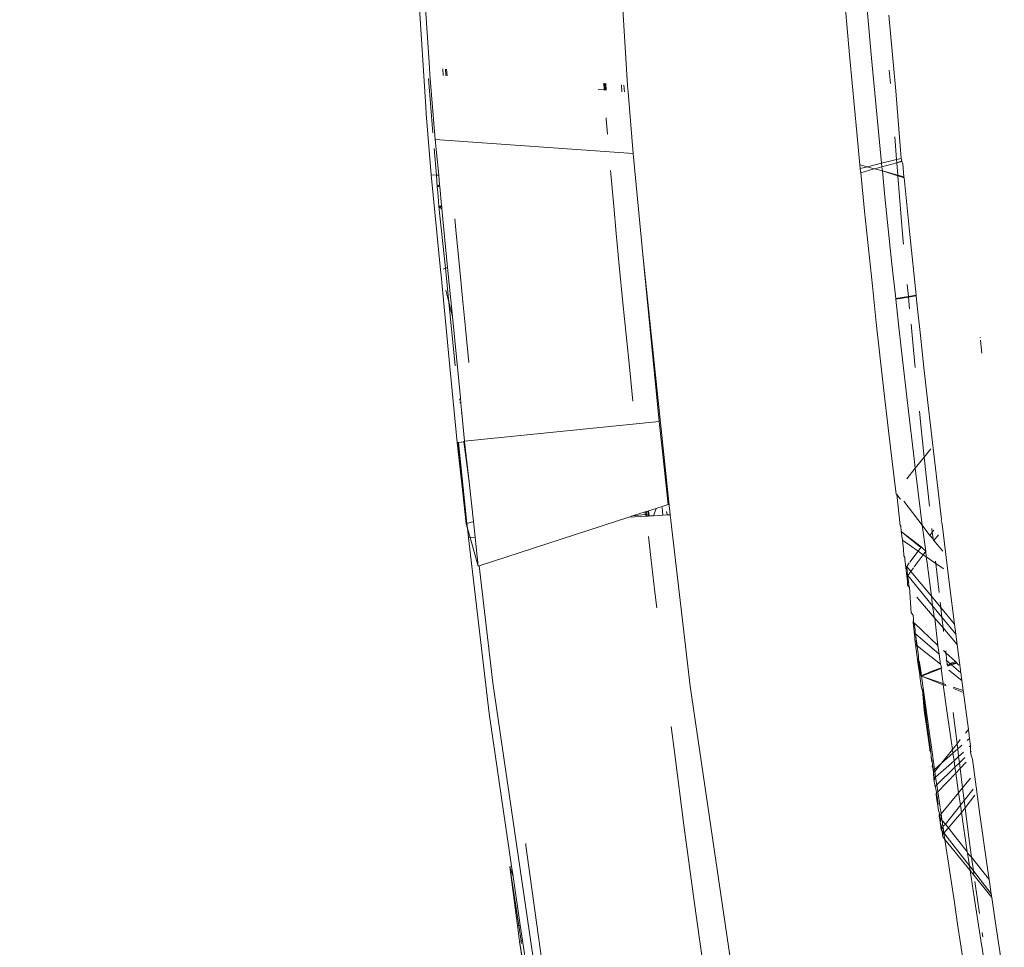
# Model space of a CAD drawing. Header units: millimetres. Extents: x 504675 to 860349, y -23215 to 63575.
# Tile 44 of 177: x 590843 to 590910, y 32908 to 32971. Entities that reach past the tile are written whole.
import ezdxf
from ezdxf import colors
from ezdxf.entities.mleader import LeaderData, LeaderLine
from ezdxf.math import Vec2, Vec3

# ---------------------------------------------------------------- set-up
doc = ezdxf.new("R2010")
doc.units = ezdxf.units.MM
doc.header["$LTSCALE"] = 10
doc.linetypes.add('LEVEL-F-OVERALL LAYOUT$0$HIDDEN', pattern=[0.375, 0.25, -0.125])
doc.layers.get('0').update_dxf_attribs({"linetype": 'CONTINUOUS'})
for name, color, linetype, lineweight in [('ARCH', 8, 'CONTINUOUS', 0), ('furniture', 8, 'CONTINUOUS', 5), ('level-C-ELEVATION-$0$I-ANNO-TEXT', 8, 'CONTINUOUS', 18)]:
    doc.layers.add(name, color=color, linetype=linetype, lineweight=lineweight)
doc.layers.add('LEVEL-F-OVERALL LAYOUT$0$DASH1L', color=8, linetype='LEVEL-F-OVERALL LAYOUT$0$HIDDEN')
doc.styles.add('level-C-ELEVATION-$0$KGD - Note', font='romans.shx', dxfattribs={"width": 0.7, "height": 2})

# ---------------------------------------------------------------- blocks, each defined once
blk = doc.blocks.new('ARCH')
at = {"layer": 'LEVEL-F-OVERALL LAYOUT$0$DASH1L'}
h = blk.add_hatch(dxfattribs=at)
h.set_pattern_fill('ANGLE', color=8, scale=10, angle=352.06644)
h.set_pattern_definition([(352.0664444, (-404119.055, 373340.98), (9.6410197, 69.1814516), [50.8, -19.05]), (82.0664444, (-404119.055, 373340.98), (-69.1814516, 9.6410197), [50.8, -19.05])])
edge = h.paths.add_edge_path(flags=16)
edge.add_line((572074.712, 35847.062), (602196.904, 29528.217))
edge.add_line((602196.904, 29528.217), (599472.63, 39352.005))
edge.add_arc((597545.364, 38817.547), 2000, 15.499436, 89.998351)
edge.add_line((597545.422, 40817.547), (573256.113, 40817.547))
edge.add_arc((576210.344, 22394.182), 18658.72, 99.1099624, 106.6903327)
edge.add_line((570851.58, 40266.829), (572074.712, 35847.062))
h.paths.add_polyline_path([(583373.777, 40815.973), (583374.097, 40875.042), (586424.097, 40859.112), (586423.937, 40815.973)], flags=16)
h.paths.add_polyline_path([(600840.891, 34605.132), (600792.778, 34591.523), (599497.965, 39260.646), (599546.078, 39274.255)])
h.paths.add_polyline_path([(587210.4, 32671.778), (587194.965, 32598.383), (582692.955, 33542.787), (582708.389, 33616.182)])
edge = h.paths.add_edge_path()
edge.add_line((572071.73, 35387.893), (601863.317, 29138.4))
edge.add_arc((601986.5, 29725.619), 600, 258.152638, 375.499436)
edge.add_line((602564.68, 29885.956), (599906.265, 39472.258))
edge.add_arc((597545.364, 38817.547), 2450, 15.499436, 89.998351)
edge.add_line((597545.435, 41267.547), (573220.478, 41267.547))
edge.add_arc((576210.344, 22394.182), 19108.72, 99.0018321, 106.2358191)
edge.add_arc((571035.465, 40164.758), 600, 106.235819, 195.468967)
edge.add_line((570457.2, 40004.728), (571616.648, 35815.082))
edge.add_arc((572194.913, 35975.111), 600, 195.468967, 258.152638)
h.paths.add_polyline_path([(587210.4, 32671.778), (587195.409, 32600.494), (587195.432, 32600.49)])
at = {"layer": 'furniture'}
for p, q in [((590884.426, 32966.454), (590881.965, 33005.45)), ((590870.679, 32964.991), (590869.773, 32979.343)), ((590870.927, 32967.657), (590870.245, 32978.428)), ((590899.112, 32973.348), (590899.56, 32968.283)), ((590900.593, 32973.2), (590901.032, 32968.311)), ((590902.223, 32971.236), (590902.685, 32966.095)), ((590899.56, 32968.283), (590900.03, 32963.254)), ((590901.032, 32968.311), (590901.484, 32963.533)), ((590870.953, 32967.204), (590870.927, 32967.657)), ((590871.875, 32967.121), (590871.839, 32967.576)), ((590872.046, 32967.106), (590872.018, 32967.56)), ((590872.091, 32967.553), (590872.129, 32967.098)), ((590902.32, 32966.584), (590902.246, 32967.494)), ((590870.858, 32966.923), (590871.165, 32963.215)), ((590871.32, 32962.774), (590870.953, 32967.204)), ((590882.828, 32966.203), (590882.413, 32966.172)), ((590882.797, 32966.599), (590882.828, 32966.203)), ((590882.828, 32966.203), (590882.824, 32966.597)), ((590882.828, 32966.203), (590882.834, 32966.134)), ((590882.866, 32966.131), (590882.828, 32966.203)), ((590882.903, 32966.128), (590882.865, 32966.593)), ((590882.942, 32966.586), (590882.971, 32966.122)), ((590884.008, 32966.491), (590884.037, 32966.026)), ((590884.165, 32966.477), (590884.203, 32966.011)), ((590884.454, 32965.988), (590884.426, 32966.454)), ((590902.685, 32966.095), (590903.05, 32961.475)), ((590884.798, 32961.822), (590884.454, 32965.988)), ((590870.707, 32964.515), (590870.679, 32964.991)), ((590871.05, 32960.365), (590870.707, 32964.515)), ((590882.959, 32964.186), (590882.954, 32964.253)), ((590883.047, 32963.127), (590882.959, 32964.186)), ((590901.484, 32963.533), (590901.722, 32961.146)), ((590871.32, 32962.774), (590884.798, 32961.822)), ((590871.558, 32960.33), (590871.32, 32962.774)), ((590900.03, 32963.254), (590900.245, 32961.042)), ((590902.742, 32961.399), (590902.616, 32962.944)), ((590871.252, 32962.163), (590871.402, 32960.341)), ((590885.469, 32954.931), (590884.798, 32961.822)), ((590901.722, 32961.146), (590902.742, 32961.399)), ((590902.742, 32961.399), (590903.05, 32961.475)), ((590902.76, 32961.184), (590902.742, 32961.399)), ((590903.05, 32961.475), (590903.094, 32961.325)), ((590900.753, 32960.905), (590900.245, 32961.042)), ((590900.27, 32960.785), (590900.245, 32961.042)), ((590900.27, 32960.785), (590900.753, 32960.905)), ((590900.27, 32960.785), (590900.298, 32960.498)), ((590900.298, 32960.498), (590901.196, 32960.764)), ((590900.753, 32960.905), (590901.722, 32961.146)), ((590901.196, 32960.764), (590900.753, 32960.905)), ((590901.196, 32960.764), (590901.236, 32960.775)), ((590901.236, 32960.775), (590901.265, 32960.768)), ((590901.265, 32960.768), (590901.746, 32960.902)), ((590901.773, 32960.631), (590901.265, 32960.768)), ((590901.722, 32961.146), (590901.746, 32960.902)), ((590901.746, 32960.902), (590902.76, 32961.184)), ((590901.746, 32960.902), (590901.773, 32960.631)), ((590902.76, 32961.184), (590903.094, 32961.325)), ((590903.107, 32961.281), (590902.76, 32961.184)), ((590902.828, 32960.346), (590902.76, 32961.184)), ((590903.094, 32961.325), (590903.107, 32961.281)), ((590903.107, 32961.281), (590903.157, 32961.113)), ((590903.157, 32961.113), (590903.245, 32960.234)), ((590871.402, 32960.341), (590871.05, 32960.365)), ((590871.678, 32953.88), (590871.05, 32960.365)), ((590871.558, 32960.33), (590871.402, 32960.341)), ((590871.402, 32960.341), (590871.456, 32959.559)), ((590871.621, 32959.68), (590871.558, 32960.33)), ((590883.279, 32960.437), (590883.259, 32960.666)), ((590883.279, 32960.437), (590883.478, 32958.218)), ((590900.298, 32960.498), (590900.559, 32957.896)), ((590902.833, 32960.284), (590901.773, 32960.631)), ((590901.773, 32960.631), (590902.828, 32960.346)), ((590901.773, 32960.631), (590901.95, 32958.854)), ((590902.833, 32960.284), (590902.828, 32960.346)), ((590902.828, 32960.346), (590903.245, 32960.234)), ((590903.175, 32956.08), (590902.833, 32960.284)), ((590903.252, 32960.162), (590902.833, 32960.284)), ((590903.245, 32960.234), (590903.252, 32960.162)), ((590903.252, 32960.162), (590903.637, 32956.297)), ((590871.456, 32959.559), (590871.621, 32959.68)), ((590871.634, 32959.546), (590871.456, 32959.559)), ((590871.519, 32958.927), (590871.456, 32959.559)), ((590871.634, 32959.546), (590871.621, 32959.68)), ((590871.758, 32958.272), (590871.634, 32959.546)), ((590871.579, 32958.205), (590871.519, 32958.927)), ((590901.95, 32958.854), (590902.427, 32954.275)), ((590871.758, 32958.272), (590871.579, 32958.205)), ((590871.579, 32958.205), (590871.764, 32958.212)), ((590871.579, 32958.205), (590871.781, 32958.04)), ((590871.579, 32958.205), (590872.013, 32954.001)), ((590871.764, 32958.212), (590871.758, 32958.272)), ((590871.781, 32958.04), (590871.764, 32958.212)), ((590872.169, 32954.057), (590871.781, 32958.04)), ((590883.478, 32958.218), (590883.648, 32956.372)), ((590872.757, 32956.362), (590872.665, 32957.37)), ((590900.559, 32957.896), (590900.823, 32955.331)), ((590872.757, 32956.362), (590872.946, 32954.332)), ((590883.648, 32956.372), (590883.854, 32954.192)), ((590903.216, 32955.644), (590903.175, 32956.08)), ((590903.637, 32956.297), (590904.069, 32952.158)), ((590900.823, 32955.331), (590901.091, 32952.8)), ((590887.322, 32937.203), (590885.469, 32954.931)), ((590886.576, 32943.545), (590885.469, 32954.931)), ((590872.013, 32954.001), (590871.854, 32953.944)), ((590872.169, 32954.057), (590872.013, 32954.001)), ((590872.013, 32954.001), (590872.245, 32951.682)), ((590872.494, 32950.716), (590872.169, 32954.057)), ((590872.946, 32954.332), (590873.174, 32951.947)), ((590883.854, 32954.192), (590884.101, 32951.642)), ((590902.678, 32951.937), (590902.427, 32954.275)), ((590871.718, 32953.5), (590871.678, 32953.88)), ((590871.718, 32953.5), (590872.316, 32947.288)), ((590901.091, 32952.8), (590901.36, 32950.308)), ((590903.547, 32952.075), (590903.472, 32952.886)), ((590872.036, 32952.495), (590872.245, 32951.682)), ((590902.678, 32951.937), (590903.547, 32952.075)), ((590902.684, 32951.886), (590903.552, 32952.029)), ((590903.547, 32952.075), (590904.069, 32952.158)), ((590903.552, 32952.029), (590903.547, 32952.075)), ((590903.552, 32952.029), (590904.073, 32952.116)), ((590903.625, 32951.237), (590903.552, 32952.029)), ((590904.069, 32952.158), (590904.073, 32952.116)), ((590904.073, 32952.116), (590904.122, 32951.644)), ((590872.245, 32951.682), (590872.494, 32950.716)), ((590872.245, 32951.682), (590872.679, 32947.354)), ((590873.174, 32951.947), (590873.374, 32949.904)), ((590884.101, 32951.642), (590884.317, 32949.468)), ((590902.678, 32951.937), (590902.684, 32951.886)), ((590902.684, 32951.886), (590902.87, 32950.192)), ((590904.122, 32951.644), (590904.363, 32949.412)), ((590873.035, 32945.162), (590872.494, 32950.716)), ((590901.36, 32950.308), (590901.632, 32947.861)), ((590902.87, 32950.192), (590903.075, 32948.361)), ((590903.885, 32948.444), (590903.722, 32950.196)), ((590873.374, 32949.904), (590873.608, 32947.569)), ((590884.317, 32949.468), (590884.564, 32947.052)), ((590904.363, 32949.412), (590904.602, 32947.237)), ((590908.427, 32949.296), (590908.431, 32949.258)), ((590908.449, 32949.095), (590908.546, 32948.202)), ((590903.075, 32948.361), (590903.501, 32944.651)), ((590903.885, 32948.444), (590904.002, 32947.235)), ((590872.316, 32947.288), (590872.414, 32946.345)), ((590901.632, 32947.861), (590901.904, 32945.461)), ((590884.564, 32947.052), (590884.785, 32944.931)), ((590904.602, 32947.237), (590904.85, 32945.021)), ((590872.825, 32942.117), (590872.414, 32946.345)), ((590901.904, 32945.461), (590902.176, 32943.115)), ((590872.972, 32945.011), (590873.035, 32945.162)), ((590873.069, 32944.811), (590872.993, 32944.843)), ((590873.069, 32944.811), (590873.035, 32945.162)), ((590873.137, 32944.119), (590873.069, 32944.811)), ((590903.501, 32944.651), (590903.933, 32941.014)), ((590904.85, 32945.021), (590905.339, 32940.77)), ((590873.137, 32944.119), (590873.081, 32944.142)), ((590873.321, 32942.222), (590873.137, 32944.119)), ((590904.394, 32943.313), (590904.299, 32944.255)), ((590873.321, 32942.222), (590886.576, 32943.545)), ((590886.947, 32940.242), (590886.576, 32943.545)), ((590904.622, 32941.134), (590904.394, 32943.313)), ((590902.176, 32943.115), (590902.446, 32940.83)), ((590872.853, 32942.123), (590872.825, 32942.117)), ((590873.188, 32938.89), (590872.825, 32942.117)), ((590872.907, 32942.134), (590872.853, 32942.123)), ((590872.853, 32942.123), (590873.188, 32938.89)), ((590873.276, 32942.162), (590872.907, 32942.134)), ((590873.486, 32936.595), (590872.907, 32942.134)), ((590873.269, 32942.211), (590873.276, 32942.162)), ((590873.327, 32942.167), (590873.276, 32942.162)), ((590873.276, 32942.162), (590873.626, 32939.441)), ((590873.327, 32942.167), (590873.321, 32942.222)), ((590873.626, 32939.441), (590873.327, 32942.167)), ((590904.622, 32941.134), (590905.064, 32941.691)), ((590902.446, 32940.83), (590902.714, 32938.613)), ((590903.933, 32941.014), (590904.012, 32940.367)), ((590904.012, 32940.367), (590904.622, 32941.134)), ((590904.973, 32937.784), (590904.622, 32941.134)), ((590905.339, 32940.77), (590905.803, 32936.866)), ((590886.947, 32940.242), (590887.197, 32937.906)), ((590903.434, 32939.64), (590904.012, 32940.367)), ((590904.012, 32940.367), (590904.373, 32937.428)), ((590873.921, 32936.736), (590873.626, 32939.441)), ((590873.188, 32938.89), (590873.435, 32936.578)), ((590902.714, 32938.613), (590902.754, 32938.569)), ((590902.754, 32938.569), (590902.905, 32938.378)), ((590902.754, 32938.569), (590902.977, 32936.467)), ((590886.358, 32937.634), (590887.197, 32937.906)), ((590903.008, 32938.251), (590902.905, 32938.378)), ((590904.491, 32936.495), (590903.232, 32938.114)), ((590884.761, 32937.115), (590885.613, 32937.392)), ((590885.613, 32937.392), (590885.692, 32937.417)), ((590885.617, 32937.334), (590885.613, 32937.392)), ((590885.624, 32937.284), (590885.617, 32937.334)), ((590885.624, 32937.284), (590885.629, 32937.24)), ((590885.632, 32937.211), (590885.624, 32937.284)), ((590885.632, 32937.211), (590885.629, 32937.24)), ((590885.692, 32937.417), (590885.803, 32937.453)), ((590885.692, 32937.417), (590885.728, 32937.105)), ((590885.756, 32937.107), (590885.692, 32937.417)), ((590885.803, 32937.453), (590885.857, 32937.471)), ((590885.845, 32937.112), (590885.803, 32937.453)), ((590885.857, 32937.471), (590886.358, 32937.634)), ((590885.857, 32937.471), (590885.902, 32937.116)), ((590886.358, 32937.634), (590886.184, 32937.133)), ((590886.769, 32937.702), (590886.825, 32937.172)), ((590887.078, 32937.423), (590887.108, 32937.19)), ((590904.373, 32937.428), (590904.491, 32936.495)), ((590873.486, 32936.595), (590873.435, 32936.578)), ((590873.435, 32936.578), (590873.519, 32936.282)), ((590873.921, 32936.736), (590873.486, 32936.595)), ((590873.519, 32936.282), (590873.486, 32936.595)), ((590874.038, 32935.666), (590873.921, 32936.736)), ((590874.318, 32933.724), (590884.499, 32937.03)), ((590884.499, 32937.03), (590884.761, 32937.115)), ((590884.499, 32937.03), (590885.688, 32937.103)), ((590885.632, 32937.211), (590884.761, 32937.115)), ((590885.688, 32937.103), (590885.632, 32937.211)), ((590885.688, 32937.103), (590885.728, 32937.105)), ((590885.728, 32937.105), (590885.756, 32937.107)), ((590885.756, 32937.107), (590885.845, 32937.112)), ((590885.845, 32937.112), (590885.902, 32937.116)), ((590885.902, 32937.116), (590886.184, 32937.133)), ((590886.184, 32937.133), (590886.825, 32937.172)), ((590886.825, 32937.172), (590887.108, 32937.19)), ((590887.108, 32937.19), (590887.322, 32937.203)), ((590888.694, 32925.511), (590887.322, 32937.203)), ((590905.77, 32936.822), (590905.803, 32936.866)), ((590905.77, 32936.822), (590905.841, 32936.554)), ((590905.841, 32936.554), (590906.349, 32932.419)), ((590873.586, 32935.638), (590873.519, 32936.282)), ((590873.519, 32936.282), (590873.7, 32935.645)), ((590902.977, 32936.467), (590903.022, 32936.422)), ((590903.061, 32936.05), (590903.022, 32936.422)), ((590903.132, 32935.476), (590903.061, 32936.05)), ((590904.424, 32935.017), (590903.061, 32936.05)), ((590903.061, 32936.05), (590904.395, 32934.979)), ((590904.491, 32936.495), (590904.734, 32934.707)), ((590905.002, 32935.792), (590904.491, 32936.495)), ((590905.002, 32935.792), (590905.171, 32936.02)), ((590905.171, 32936.02), (590905.143, 32936.27)), ((590905.171, 32936.02), (590905.268, 32936.149)), ((590905.224, 32935.552), (590905.171, 32936.02)), ((590873.7, 32935.645), (590873.586, 32935.638)), ((590874.993, 32923.658), (590873.586, 32935.638)), ((590874.038, 32935.666), (590873.7, 32935.645)), ((590873.7, 32935.645), (590874.253, 32933.703)), ((590874.253, 32933.703), (590874.038, 32935.666)), ((590885.841, 32935.726), (590886.003, 32934.294)), ((590903.21, 32934.844), (590903.132, 32935.476)), ((590904.203, 32934.722), (590903.132, 32935.476)), ((590905.224, 32935.552), (590905.002, 32935.792)), ((590905.229, 32935.513), (590905.224, 32935.552)), ((590905.287, 32935.441), (590905.229, 32935.513)), ((590905.287, 32935.441), (590905.588, 32935.841)), ((590905.88, 32934.709), (590905.287, 32935.441)), ((590903.21, 32934.844), (590903.237, 32934.396)), ((590903.645, 32933.973), (590904.203, 32934.722)), ((590904.203, 32934.722), (590904.395, 32934.979)), ((590904.558, 32934.473), (590904.203, 32934.722)), ((590904.395, 32934.979), (590904.424, 32935.017)), ((590904.395, 32934.979), (590904.492, 32934.949)), ((590904.492, 32934.949), (590904.424, 32935.017)), ((590904.492, 32934.949), (590904.734, 32934.707)), ((590904.558, 32934.473), (590904.734, 32934.707)), ((590904.734, 32934.707), (590904.765, 32934.327)), ((590886.277, 32931.926), (590886.003, 32934.294)), ((590903.237, 32934.396), (590903.293, 32934.276)), ((590903.295, 32934.166), (590903.293, 32934.276)), ((590903.295, 32934.166), (590903.487, 32932.643)), ((590903.428, 32933.683), (590903.607, 32933.923)), ((590903.946, 32933.661), (590904.558, 32934.473)), ((590904.765, 32934.327), (590904.558, 32934.473)), ((590904.765, 32934.327), (590904.82, 32933.898)), ((590905.415, 32933.87), (590904.765, 32934.327)), ((590904.82, 32933.898), (590905.113, 32931.645)), ((590905.415, 32933.87), (590905.395, 32934.043)), ((590874.253, 32933.703), (590874.318, 32933.724)), ((590875.244, 32925.739), (590874.318, 32933.724)), ((590903.428, 32933.683), (590903.434, 32933.655)), ((590903.71, 32933.342), (590903.428, 32933.683)), ((590903.434, 32933.655), (590903.449, 32933.545)), ((590903.449, 32933.545), (590903.474, 32933.355)), ((590903.469, 32933.321), (590903.474, 32933.355)), ((590903.49, 32933.131), (590903.469, 32933.321)), ((590903.511, 32933.07), (590903.71, 32933.342)), ((590903.71, 32933.342), (590903.881, 32933.574)), ((590905.113, 32931.645), (590903.71, 32933.342)), ((590905.637, 32931.909), (590905.415, 32933.87)), ((590905.909, 32933.528), (590905.415, 32933.87)), ((590905.909, 32933.528), (590905.928, 32933.51)), ((590903.49, 32932.408), (590903.487, 32932.643)), ((590903.511, 32933.07), (590903.49, 32933.131)), ((590903.507, 32932.964), (590903.511, 32933.07)), ((590903.524, 32932.82), (590903.507, 32932.964)), ((590905.197, 32931), (590903.511, 32933.07)), ((590903.562, 32932.68), (590903.524, 32932.82)), ((590903.55, 32932.614), (590903.562, 32932.68)), ((590903.55, 32932.614), (590903.592, 32932.275)), ((590886.406, 32930.847), (590886.277, 32931.926)), ((590903.49, 32932.408), (590903.592, 32932.275)), ((590903.592, 32932.275), (590903.618, 32932.241)), ((590903.618, 32932.241), (590903.736, 32930.505)), ((590906.349, 32932.419), (590906.688, 32929.74)), ((590905.302, 32930.206), (590904.119, 32931.595)), ((590905.113, 32931.645), (590905.197, 32931)), ((590905.755, 32930.869), (590905.113, 32931.645)), ((590905.755, 32930.869), (590905.713, 32931.237)), ((590905.197, 32931), (590905.272, 32930.428)), ((590905.827, 32930.227), (590905.197, 32931)), ((590906.688, 32929.74), (590905.755, 32930.869)), ((590905.827, 32930.227), (590905.755, 32930.869)), ((590903.736, 32930.505), (590903.862, 32930.366)), ((590903.862, 32930.366), (590903.895, 32930.116)), ((590903.895, 32930.116), (590903.864, 32929.858)), ((590903.981, 32928.808), (590903.864, 32929.858)), ((590903.9, 32929.86), (590903.895, 32930.116)), ((590903.933, 32929.828), (590903.9, 32929.86)), ((590905.272, 32930.428), (590905.302, 32930.206)), ((590905.302, 32930.206), (590905.344, 32930.156)), ((590905.911, 32929.489), (590905.344, 32930.156)), ((590905.344, 32930.156), (590905.558, 32928.297)), ((590906.774, 32929.064), (590905.827, 32930.227)), ((590905.911, 32929.489), (590905.827, 32930.227)), ((590903.933, 32929.828), (590903.995, 32929.358)), ((590905.558, 32928.297), (590903.933, 32929.828)), ((590903.995, 32929.358), (590903.996, 32929.114)), ((590905.939, 32929.245), (590905.911, 32929.489)), ((590906.862, 32928.369), (590905.911, 32929.489)), ((590906.688, 32929.74), (590906.774, 32929.064)), ((590903.973, 32928.695), (590903.981, 32928.808)), ((590904.129, 32927.679), (590903.973, 32928.695)), ((590904.032, 32929.083), (590903.996, 32929.114)), ((590905.638, 32927.701), (590904.032, 32929.083)), ((590904.032, 32929.083), (590904.077, 32928.753)), ((590904.077, 32928.753), (590904.141, 32928.276)), ((590904.105, 32928.28), (590904.077, 32928.753)), ((590906.774, 32929.064), (590906.862, 32928.369)), ((590904.141, 32928.276), (590904.105, 32928.28)), ((590904.145, 32928.249), (590904.105, 32928.28)), ((590904.141, 32928.276), (590904.145, 32928.249)), ((590905.729, 32927.023), (590904.141, 32928.276)), ((590904.145, 32928.249), (590904.193, 32927.901)), ((590904.193, 32927.901), (590904.234, 32927.604)), ((590905.558, 32928.297), (590905.638, 32927.701)), ((590906.104, 32927.783), (590905.932, 32927.945)), ((590906.104, 32927.783), (590906.087, 32927.931)), ((590906.862, 32928.369), (590907.115, 32926.429)), ((590904.201, 32926.982), (590904.129, 32927.679)), ((590904.234, 32927.604), (590904.226, 32927.357)), ((590904.226, 32927.357), (590904.3, 32927.142)), ((590904.226, 32927.357), (590904.371, 32926.255)), ((590905.638, 32927.701), (590905.729, 32927.023)), ((590906.165, 32927.247), (590906.103, 32927.3)), ((590906.165, 32927.247), (590906.104, 32927.783)), ((590906.746, 32927.21), (590906.104, 32927.783)), ((590906.189, 32926.977), (590906.165, 32927.247)), ((590906.384, 32927.059), (590906.165, 32927.247)), ((590906.746, 32927.21), (590906.384, 32927.059)), ((590906.812, 32927.138), (590906.746, 32927.21)), ((590904.292, 32926.451), (590904.201, 32926.982)), ((590904.3, 32927.142), (590904.365, 32926.692)), ((590904.365, 32926.692), (590904.405, 32926.407)), ((590904.434, 32926.199), (590905.769, 32926.73)), ((590905.035, 32926.496), (590904.836, 32926.413)), ((590905.765, 32926.76), (590905.035, 32926.496)), ((590905.035, 32926.496), (590905.769, 32926.73)), ((590905.729, 32927.023), (590905.798, 32926.814)), ((590905.798, 32926.814), (590905.765, 32926.76)), ((590905.765, 32926.76), (590905.769, 32926.73)), ((590905.811, 32926.776), (590905.769, 32926.73)), ((590905.769, 32926.73), (590905.821, 32926.748)), ((590905.769, 32926.73), (590905.912, 32925.691)), ((590906.384, 32927.059), (590906.189, 32926.977)), ((590906.2, 32926.935), (590906.189, 32926.977)), ((590906.437, 32927.013), (590906.2, 32926.935)), ((590906.214, 32926.881), (590906.483, 32926.973)), ((590907.183, 32925.913), (590906.289, 32926.601)), ((590906.437, 32927.013), (590906.384, 32927.059)), ((590906.812, 32927.138), (590906.437, 32927.013)), ((590906.483, 32926.973), (590906.437, 32927.013)), ((590906.483, 32926.973), (590906.832, 32927.116)), ((590906.483, 32926.973), (590906.849, 32927.097)), ((590907.115, 32926.429), (590906.483, 32926.973)), ((590906.832, 32927.116), (590906.812, 32927.138)), ((590906.849, 32927.097), (590906.832, 32927.116)), ((590906.849, 32927.097), (590906.984, 32926.95)), ((590904.32, 32926.238), (590904.292, 32926.451)), ((590904.325, 32926.2), (590904.32, 32926.238)), ((590904.32, 32926.238), (590904.376, 32926.219)), ((590904.325, 32926.2), (590904.349, 32926.228)), ((590904.325, 32926.2), (590904.376, 32926.219)), ((590904.435, 32925.382), (590904.325, 32926.2)), ((590904.349, 32926.228), (590904.371, 32926.255)), ((590904.376, 32926.219), (590904.429, 32926.238)), ((590904.376, 32926.219), (590904.434, 32926.199)), ((590904.405, 32926.407), (590904.429, 32926.238)), ((590904.429, 32926.238), (590904.836, 32926.413)), ((590904.429, 32926.238), (590904.434, 32926.199)), ((590904.836, 32926.413), (590904.434, 32926.199)), ((590905.912, 32925.691), (590904.434, 32926.199)), ((590904.434, 32926.199), (590905.922, 32925.62)), ((590904.434, 32926.199), (590904.954, 32922.446)), ((590907.115, 32926.429), (590907.183, 32925.913)), ((590907.183, 32925.913), (590907.273, 32925.223)), ((590882.282, 32877.871), (590875.244, 32925.739)), ((590892.903, 32896.886), (590888.694, 32925.511)), ((590904.435, 32925.382), (590904.468, 32925.339)), ((590904.502, 32925.275), (590904.468, 32925.339)), ((590904.563, 32924.434), (590904.502, 32925.275)), ((590904.873, 32922.527), (590904.502, 32925.275)), ((590906.095, 32925.628), (590905.912, 32925.691)), ((590905.912, 32925.691), (590905.922, 32925.62)), ((590905.922, 32925.62), (590906.188, 32923.686)), ((590905.922, 32925.62), (590906.116, 32925.545)), ((590907.273, 32925.223), (590906.593, 32925.457)), ((590906.621, 32925.35), (590907.29, 32925.092)), ((590907.273, 32925.223), (590907.29, 32925.092)), ((590907.29, 32925.092), (590907.379, 32924.409)), ((590904.623, 32923.866), (590904.563, 32924.434)), ((590904.805, 32922.656), (590904.623, 32923.866)), ((590907.379, 32924.409), (590907.628, 32922.558)), ((590876.522, 32913.258), (590874.993, 32923.658)), ((590906.188, 32923.686), (590906.54, 32921.197)), ((590906.859, 32921.597), (590906.593, 32923.728)), ((590887.63, 32920.859), (590887.388, 32922.782)), ((590904.816, 32922.473), (590904.805, 32922.656)), ((590904.913, 32921.87), (590904.816, 32922.473)), ((590904.873, 32922.527), (590905.077, 32921.037)), ((590907.429, 32922.31), (590907.628, 32922.558)), ((590907.628, 32922.558), (590907.708, 32921.961)), ((590904.993, 32921.198), (590904.913, 32921.87)), ((590904.954, 32922.446), (590905.108, 32921.352)), ((590906.859, 32921.597), (590907.079, 32921.875)), ((590907.557, 32921.827), (590907.708, 32921.961)), ((590907.708, 32921.961), (590907.775, 32921.462)), ((590905.015, 32921.13), (590904.993, 32921.198)), ((590905.108, 32921.352), (590905.249, 32920.369)), ((590905.797, 32920.263), (590906.54, 32921.197)), ((590906.54, 32921.197), (590906.859, 32921.597)), ((590906.54, 32921.197), (590906.575, 32920.954)), ((590906.575, 32920.954), (590906.903, 32921.246)), ((590906.903, 32921.246), (590906.859, 32921.597)), ((590906.903, 32921.246), (590907.18, 32921.492)), ((590906.966, 32920.732), (590906.903, 32921.246)), ((590907.677, 32921.374), (590907.775, 32921.462)), ((590907.775, 32921.462), (590907.768, 32921.032)), ((590888.256, 32916.057), (590887.63, 32920.859)), ((590905.077, 32921.037), (590905.015, 32921.13)), ((590905.103, 32920.734), (590905.077, 32921.037)), ((590905.168, 32920.381), (590905.103, 32920.734)), ((590905.111, 32920.439), (590905.103, 32920.734)), ((590905.797, 32920.263), (590906.575, 32920.954)), ((590906.575, 32920.954), (590906.65, 32920.423)), ((590906.65, 32920.423), (590906.966, 32920.732)), ((590906.966, 32920.732), (590907.3, 32921.033)), ((590907.02, 32920.303), (590906.966, 32920.732)), ((590907.02, 32920.303), (590907.396, 32920.669)), ((590907.768, 32921.032), (590907.825, 32921.088)), ((590907.768, 32921.032), (590907.849, 32920.729)), ((590907.849, 32920.729), (590907.87, 32920.752)), ((590907.849, 32920.729), (590907.899, 32920.541)), ((590907.899, 32920.541), (590908.419, 32916.769)), ((590905.168, 32920.381), (590905.111, 32920.439)), ((590905.185, 32920.151), (590905.156, 32920.044)), ((590905.156, 32920.044), (590905.226, 32919.86)), ((590905.168, 32920.381), (590905.185, 32920.151)), ((590905.185, 32920.151), (590905.226, 32919.86)), ((590905.201, 32919.799), (590905.226, 32919.86)), ((590905.252, 32919.778), (590905.201, 32919.799)), ((590905.249, 32920.369), (590905.324, 32919.843)), ((590905.252, 32919.778), (590905.324, 32919.843)), ((590905.324, 32919.843), (590905.797, 32920.263)), ((590905.324, 32919.843), (590905.346, 32919.696)), ((590905.346, 32919.696), (590905.797, 32920.263)), ((590905.4, 32919.32), (590906.65, 32920.423)), ((590905.476, 32918.797), (590906.711, 32920.001)), ((590906.65, 32920.423), (590906.711, 32920.001)), ((590906.711, 32920.001), (590907.02, 32920.303)), ((590906.711, 32920.001), (590906.769, 32919.601)), ((590906.769, 32919.601), (590907.068, 32919.914)), ((590907.068, 32919.914), (590907.02, 32920.303)), ((590907.068, 32919.914), (590907.481, 32920.345)), ((590907.233, 32918.59), (590907.068, 32919.914)), ((590905.252, 32919.778), (590905.247, 32919.714)), ((590905.247, 32919.714), (590905.257, 32919.642)), ((590905.257, 32919.642), (590905.346, 32919.696)), ((590905.257, 32919.642), (590905.264, 32919.593)), ((590905.327, 32919.238), (590905.264, 32919.593)), ((590905.283, 32919.214), (590905.264, 32919.593)), ((590905.283, 32919.214), (590905.327, 32919.238)), ((590905.301, 32919.016), (590905.283, 32919.214)), ((590905.319, 32919.203), (590905.301, 32919.016)), ((590905.327, 32919.238), (590905.319, 32919.203)), ((590905.327, 32919.238), (590905.4, 32919.32)), ((590905.4, 32919.32), (590905.346, 32919.696)), ((590905.4, 32919.32), (590905.476, 32918.797)), ((590905.545, 32918.324), (590906.769, 32919.601)), ((590906.769, 32919.601), (590906.963, 32918.257)), ((590907.233, 32918.59), (590907.768, 32919.249)), ((590905.358, 32918.682), (590905.301, 32919.016)), ((590905.358, 32918.682), (590905.476, 32918.797)), ((590905.358, 32918.682), (590905.431, 32918.414)), ((590905.545, 32918.324), (590905.476, 32918.797)), ((590906.963, 32918.257), (590907.233, 32918.59)), ((590907.341, 32917.727), (590907.233, 32918.59)), ((590907.341, 32917.727), (590907.963, 32918.509)), ((590905.426, 32918.2), (590905.463, 32918.27)), ((590905.43, 32918.12), (590905.426, 32918.2)), ((590905.488, 32917.765), (590905.43, 32918.12)), ((590905.463, 32918.27), (590905.431, 32918.414)), ((590905.463, 32918.27), (590905.545, 32918.324)), ((590905.574, 32917.482), (590905.463, 32918.27)), ((590905.7, 32917.275), (590905.545, 32918.324)), ((590905.77, 32916.811), (590906.963, 32918.257)), ((590906.963, 32918.257), (590907.087, 32917.406)), ((590907.403, 32917.228), (590908.07, 32918.098)), ((590905.543, 32917.378), (590905.488, 32917.765)), ((590905.488, 32917.765), (590905.574, 32917.482)), ((590905.543, 32917.378), (590905.574, 32917.482)), ((590905.591, 32917.044), (590905.543, 32917.378)), ((590905.706, 32917.24), (590905.77, 32916.811)), ((590906.062, 32916.117), (590907.087, 32917.406)), ((590907.087, 32917.406), (590907.341, 32917.727)), ((590907.087, 32917.406), (590907.11, 32917.244)), ((590907.11, 32917.244), (590907.16, 32916.91)), ((590907.16, 32916.91), (590907.403, 32917.228)), ((590907.403, 32917.228), (590907.341, 32917.727)), ((590907.677, 32915.035), (590907.403, 32917.228)), ((590905.591, 32917.044), (590905.647, 32916.909)), ((590905.632, 32916.758), (590905.664, 32916.846)), ((590905.649, 32916.638), (590905.632, 32916.758)), ((590905.632, 32916.758), (590905.687, 32916.685)), ((590905.664, 32916.846), (590905.647, 32916.909)), ((590905.649, 32916.638), (590905.687, 32916.685)), ((590905.649, 32916.638), (590905.659, 32916.569)), ((590905.659, 32916.569), (590905.654, 32916.603)), ((590905.677, 32916.443), (590905.659, 32916.569)), ((590905.704, 32916.569), (590905.659, 32916.569)), ((590905.687, 32916.685), (590905.664, 32916.846)), ((590905.677, 32916.443), (590905.698, 32916.264)), ((590905.677, 32916.443), (590905.736, 32916.343)), ((590905.687, 32916.685), (590905.77, 32916.811)), ((590905.704, 32916.569), (590905.687, 32916.685)), ((590905.709, 32916.534), (590905.704, 32916.569)), ((590905.736, 32916.343), (590905.709, 32916.534)), ((590905.83, 32916.409), (590905.709, 32916.534)), ((590905.77, 32916.811), (590905.83, 32916.409)), ((590905.968, 32915.496), (590907.16, 32916.91)), ((590907.16, 32916.91), (590907.557, 32914.228)), ((590908.419, 32916.769), (590908.939, 32913.096)), ((590888.959, 32910.865), (590888.256, 32916.057)), ((590905.698, 32916.264), (590905.708, 32916.222)), ((590905.708, 32916.222), (590905.739, 32916.272)), ((590905.746, 32915.939), (590905.708, 32916.222)), ((590905.791, 32915.958), (590905.708, 32916.222)), ((590905.739, 32916.272), (590905.736, 32916.343)), ((590905.753, 32915.904), (590905.746, 32915.939)), ((590905.791, 32915.958), (590905.753, 32915.904)), ((590905.774, 32915.755), (590905.753, 32915.904)), ((590905.753, 32915.904), (590905.813, 32915.803)), ((590905.813, 32915.803), (590905.791, 32915.958)), ((590905.813, 32915.803), (590905.904, 32915.918)), ((590905.813, 32915.803), (590905.814, 32915.759)), ((590905.83, 32916.409), (590905.835, 32916.375)), ((590905.835, 32916.375), (590905.898, 32915.959)), ((590906.062, 32916.117), (590905.835, 32916.375)), ((590905.898, 32915.959), (590906.062, 32916.117)), ((590905.898, 32915.959), (590905.904, 32915.918)), ((590905.904, 32915.918), (590905.968, 32915.496)), ((590907.557, 32914.228), (590906.062, 32916.117)), ((590905.774, 32915.755), (590905.814, 32915.759)), ((590905.831, 32915.675), (590905.774, 32915.755)), ((590905.831, 32915.675), (590905.814, 32915.759)), ((590905.859, 32915.48), (590905.831, 32915.675)), ((590905.968, 32915.496), (590905.831, 32915.675)), ((590905.866, 32915.402), (590905.859, 32915.48)), ((590905.866, 32915.402), (590905.968, 32915.496)), ((590905.876, 32915.356), (590905.866, 32915.402)), ((590905.882, 32915.296), (590905.876, 32915.356)), ((590905.882, 32915.296), (590905.89, 32915.253)), ((590906.03, 32915.079), (590905.89, 32915.253)), ((590906.026, 32915.431), (590905.968, 32915.496)), ((590905.968, 32915.496), (590906.03, 32915.079)), ((590907.7, 32913.282), (590906.026, 32915.431)), ((590877.482, 32914.798), (590877.501, 32914.654)), ((590877.501, 32914.654), (590878.211, 32909.408)), ((590907.75, 32912.952), (590906.03, 32915.079)), ((590906.03, 32915.079), (590906.674, 32910.773)), ((590907.842, 32913.868), (590907.677, 32915.035)), ((590907.557, 32914.228), (590907.569, 32914.147)), ((590907.569, 32914.147), (590907.7, 32913.282)), ((590907.842, 32913.868), (590907.569, 32914.147)), ((590907.975, 32912.929), (590907.842, 32913.868)), ((590909.048, 32912.345), (590907.842, 32913.868)), ((590876.522, 32913.258), (590876.396, 32913.201)), ((590876.396, 32913.201), (590876.627, 32912.541)), ((590876.396, 32913.201), (590876.922, 32909.201)), ((590877.011, 32909.216), (590876.396, 32913.201)), ((590876.627, 32912.541), (590876.522, 32913.258)), ((590907.7, 32913.282), (590907.75, 32912.952)), ((590907.975, 32912.929), (590907.7, 32913.282)), ((590908.939, 32913.096), (590909.048, 32912.345)), ((590877.114, 32909.233), (590876.627, 32912.541)), ((590907.75, 32912.952), (590908.025, 32911.137)), ((590909.224, 32911.129), (590907.75, 32912.952)), ((590908.007, 32912.706), (590907.975, 32912.929)), ((590909.189, 32911.37), (590907.975, 32912.929)), ((590908.386, 32910.034), (590908.078, 32912.202)), ((590909.048, 32912.345), (590909.189, 32911.37)), ((590908.025, 32911.137), (590908.477, 32908.219)), ((590909.189, 32911.37), (590909.224, 32911.129)), ((590909.224, 32911.129), (590909.458, 32909.519)), ((590889.342, 32908.121), (590888.959, 32910.865)), ((590906.674, 32910.773), (590906.898, 32909.301)), ((590877.011, 32909.216), (590876.922, 32909.201)), ((590876.922, 32909.201), (590876.949, 32909.037)), ((590877.114, 32909.233), (590877.011, 32909.216)), ((590877.175, 32908.155), (590877.011, 32909.216)), ((590877.267, 32908.189), (590877.114, 32909.233)), ((590878.211, 32909.408), (590878.598, 32906.635)), ((590906.898, 32909.301), (590907.101, 32907.987)), ((590909.458, 32909.519), (590909.973, 32906.048)), ((590877.071, 32908.117), (590876.949, 32909.037)), ((590908.611, 32908.449), (590908.571, 32908.724)), ((590877.175, 32908.155), (590877.071, 32908.117)), ((590877.071, 32908.117), (590879.93, 32888.883)), ((590878.562, 32899.381), (590877.071, 32908.117)), ((590877.267, 32908.189), (590877.175, 32908.155)), ((590877.201, 32907.986), (590877.175, 32908.155)), ((590878.562, 32899.381), (590877.267, 32908.189)), ((590889.746, 32905.278), (590889.342, 32908.121)), ((590907.101, 32907.987), (590907.285, 32906.808)), ((590908.477, 32908.219), (590908.923, 32905.395))]:
    blk.add_line(p, q, dxfattribs=at)
blk = doc.blocks.new('level-C-ELEVATION-$0$_Open90')
at = {"color": 0, "linetype": 'ByBlock', "lineweight": -2}
for p, q in [((-0.5, 0.5), (0, 0)), ((0, 0), (-1, 0)), ((0, 0), (-0.5, -0.5))]:
    blk.add_line(p, q, dxfattribs=at)

msp = doc.modelspace()

# ---------------------------------------------------------------- block references
at = {"layer": 'ARCH'}
msp.add_blockref('ARCH', (0, 0), dxfattribs=at)

# ---------------------------------------------------------------- leaders
at = {"layer": 'level-C-ELEVATION-$0$I-ANNO-TEXT', "ltscale": 0.25}
ml = msp.add_multileader_mtext('Standard', dxfattribs=at)
ml.set_content('{\\fIBM Plex Mono Medium|b0|i0|c0|p49;SIGNAGE}', color=142, style='level-C-ELEVATION-$0$KGD - Note')
ml.set_leader_properties(color=1)
ml.set_arrow_properties(name='level-C-ELEVATION-$0$_Open90')
ml.build(insert=Vec2(0, 0))
ml.multileader.update_dxf_attribs({"text_right_attachment_type": 3, "dogleg_length": 3, "arrow_head_size": 100, "scale": 50})
ctx = ml.context
ctx.base_point, ctx.scale, ctx.char_height, ctx.arrow_head_size, ctx.landing_gap_size, ctx.plane_origin, ctx.plane_x_axis, ctx.plane_y_axis = Vec3(635485.687, 31928.669), 50, 100, 100, 50, Vec3(635310.34, 32749.039), Vec3(0.965084, 0.261939), Vec3(-0.261939, 0.965084)
ctx.right_attachment, ctx.text_align_type = 3, 2
notes = []
notes.append((ctx, [(1, (1, 1, 0), (636135.51, 32105.041), (-0.965084, -0.261939), 150, [(0, [(636640.118, 33032.464)], 0, [])])]))
ctx.mtext.insert, ctx.mtext.text_direction, ctx.mtext.rotation, ctx.mtext.width, ctx.mtext.alignment, ctx.mtext.flow_direction = Vec3(635932.016, 32091.257), Vec3(0.965084, 0.261939), 0.265031, 1652.66293, 3, 5
for ctx, leaders in notes:
    for number, flags, end, landing, length, lines in leaders:
        leader = LeaderData()
        leader.index, (leader.has_last_leader_line, leader.has_dogleg_vector, leader.attachment_direction) = number, flags
        leader.last_leader_point, leader.dogleg_vector, leader.dogleg_length = Vec3(end), Vec3(landing), length
        for number, points, colour, breaks in lines:
            line = LeaderLine()
            line.index, line.vertices, line.color, line.breaks = number, Vec3.list(points), colors.encode_raw_color(colour), breaks
            leader.lines.append(line)
        ctx.leaders.append(leader)

doc.saveas('drawing.dxf')
